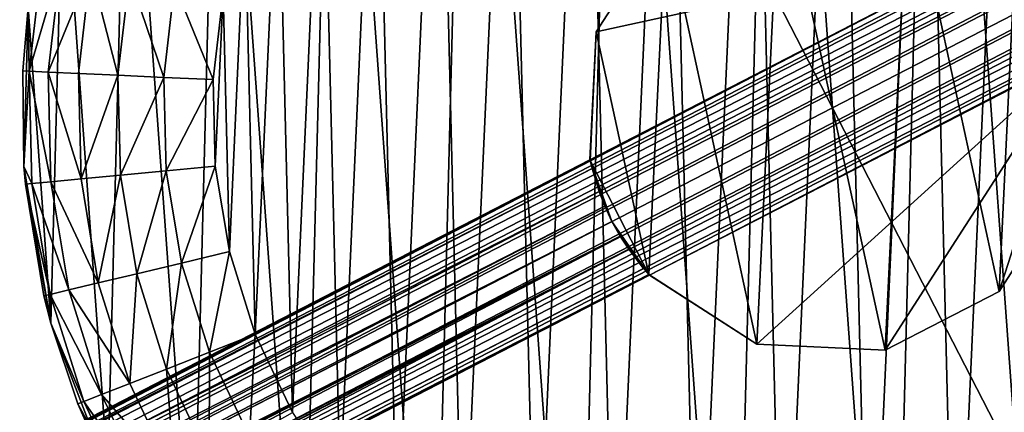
# Model space of a CAD drawing. Header units: millimetres. Extents: x -336 to 335, y 1 to 253.
# Tile 129 of 155: x 188 to 214, y 119 to 129. Entities that reach past the tile are written whole.
import ezdxf

# ---------------------------------------------------------------- set-up
doc = ezdxf.new("R2010")
doc.units = ezdxf.units.MM
doc.header["$LTSCALE"] = 25.4
doc.layers.get('0').update_dxf_attribs({"true_color": 0xff5454})

# ---------------------------------------------------------------- blocks, each defined once
blk = doc.blocks.new('COBA-ANTIQUE-III-9043.STL')
at = {"color": 39, "true_color": 0x42361f}
mesh = blk.add_polyface(dxfattribs=at)
corners = [(144.719, 252.715, 161.661), (274.215, 1.257, 161.661), (83.738, 62.238, 161.661), (335.196, 191.734, 161.661)]
mesh.append_faces([[corners[k] for k in face] for face in [(0, 1, 2), (1, 0, 3)]], dxfattribs={"vtx0": -1, "color": 39})
mesh = blk.add_polyface(dxfattribs=at)
corners = [(274.215, 1.257, 167.061), (144.719, 252.715, 167.061), (83.738, 62.238, 167.061), (335.196, 191.734, 167.061)]
mesh.append_faces([[corners[k] for k in face] for face in [(0, 1, 2), (1, 0, 3)]], dxfattribs={"vtx0": -1, "color": 39})
at = {"color": 250, "true_color": 0x262626}
mesh = blk.add_polyface(dxfattribs=at)
corners = [(214.266, 131.37, 151.661), (293.655, 172.185, 151.211), (123.731, 84.49, 150.811)]
mesh.append_faces([[corners[k] for k in face] for face in [(0, 1, 2)]], dxfattribs={"color": 250})
mesh = blk.add_polyface(dxfattribs=at)
corners = [(293.655, 172.185, 151.211), (293.854, 172.1, 150.811), (123.731, 84.49, 150.811)]
mesh.append_faces([[corners[k] for k in face] for face in [(0, 1, 2)]], dxfattribs={"color": 250})
mesh = blk.add_polyface(dxfattribs=at)
corners = [(123.731, 84.49, 150.811), (294.241, 171.899, 150.379), (123.671, 84.058, 150.379), (293.854, 172.1, 150.811)]
mesh.append_faces([[corners[k] for k in face] for face in [(0, 1, 2), (1, 0, 3)]], dxfattribs={"vtx0": -1, "color": 250})
mesh = blk.add_polyface(dxfattribs=at)
corners = [(294.241, 171.899, 150.379), (123.884, 83.87, 150.19), (123.671, 84.058, 150.379), (294.27, 171.616, 150.19)]
mesh.append_faces([[corners[k] for k in face] for face in [(0, 1, 2), (1, 0, 3)]], dxfattribs={"vtx0": -1, "color": 250})
mesh = blk.add_polyface(dxfattribs=at)
corners = [(294.27, 171.616, 150.19), (123.995, 83.755, 150.111), (123.884, 83.87, 150.19)]
mesh.append_faces([[corners[k] for k in face] for face in [(0, 1, 2)]], dxfattribs={"color": 250})
mesh = blk.add_polyface(dxfattribs=at)
corners = [(294.27, 171.616, 150.19), (124.396, 83.176, 149.961), (123.995, 83.755, 150.111)]
mesh.append_faces([[corners[k] for k in face] for face in [(0, 1, 2)]], dxfattribs={"color": 250})
mesh = blk.add_polyface(dxfattribs=at)
corners = [(294.299, 171.459, 150.111), (124.396, 83.176, 149.961), (294.27, 171.616, 150.19)]
mesh.append_faces([[corners[k] for k in face] for face in [(0, 1, 2)]], dxfattribs={"color": 250})
mesh = blk.add_polyface(dxfattribs=at)
corners = [(294.537, 170.796, 149.961), (124.396, 83.176, 149.961), (294.299, 171.459, 150.111)]
mesh.append_faces([[corners[k] for k in face] for face in [(0, 1, 2)]], dxfattribs={"color": 250})
mesh = blk.add_polyface(dxfattribs=at)
corners = [(294.537, 170.796, 149.961), (124.635, 82.513, 150.111), (124.396, 83.176, 149.961)]
mesh.append_faces([[corners[k] for k in face] for face in [(0, 1, 2)]], dxfattribs={"color": 250})
mesh = blk.add_polyface(dxfattribs=at)
corners = [(294.537, 170.796, 149.961), (124.664, 82.356, 150.19), (124.635, 82.513, 150.111)]
mesh.append_faces([[corners[k] for k in face] for face in [(0, 1, 2)]], dxfattribs={"color": 250})
mesh = blk.add_polyface(dxfattribs=at)
corners = [(294.939, 170.217, 150.111), (124.664, 82.356, 150.19), (294.537, 170.796, 149.961)]
mesh.append_faces([[corners[k] for k in face] for face in [(0, 1, 2)]], dxfattribs={"color": 250})
mesh = blk.add_polyface(dxfattribs=at)
corners = [(295.05, 170.102, 150.19), (124.664, 82.356, 150.19), (294.939, 170.217, 150.111)]
mesh.append_faces([[corners[k] for k in face] for face in [(0, 1, 2)]], dxfattribs={"color": 250})
mesh = blk.add_polyface(dxfattribs=at)
corners = [(295.05, 170.102, 150.19), (124.693, 82.073, 150.379), (124.664, 82.356, 150.19), (295.263, 169.914, 150.379)]
mesh.append_faces([[corners[k] for k in face] for face in [(0, 1, 2), (1, 0, 3)]], dxfattribs={"vtx0": -1, "color": 250})
mesh = blk.add_polyface(dxfattribs=at)
corners = [(295.203, 169.482, 150.811), (124.693, 82.073, 150.379), (295.263, 169.914, 150.379), (125.079, 81.872, 150.811)]
mesh.append_faces([[corners[k] for k in face] for face in [(0, 1, 2), (1, 0, 3)]], dxfattribs={"vtx0": -1, "color": 250})
mesh = blk.add_polyface(dxfattribs=at)
corners = [(125.279, 81.786, 151.212), (125.079, 81.872, 150.811), (295.203, 169.482, 150.811)]
mesh.append_faces([[corners[k] for k in face] for face in [(0, 1, 2)]], dxfattribs={"color": 250})
mesh = blk.add_polyface(dxfattribs=at)
corners = [(204.668, 122.602, 151.661), (125.279, 81.786, 151.212), (295.203, 169.482, 150.811)]
mesh.append_faces([[corners[k] for k in face] for face in [(0, 1, 2)]], dxfattribs={"color": 250})
mesh = blk.add_polyface(dxfattribs=at)
corners = [(204.668, 122.602, 151.661), (295.203, 169.482, 150.811), (215.823, 128.347, 151.661)]
mesh.append_faces([[corners[k] for k in face] for face in [(0, 1, 2)]], dxfattribs={"color": 250})
mesh = blk.add_polyface(dxfattribs=at)
corners = [(250.467, 100.986, 198.061), (-249.533, 152.986, 198.061), (-249.533, 100.986, 198.061), (250.467, 152.986, 198.061)]
mesh.append_faces([[corners[k] for k in face] for face in [(0, 1, 2), (1, 0, 3)]], dxfattribs={"vtx0": -1, "color": 250})
mesh = blk.add_polyface(dxfattribs=at)
corners = [(250.467, 152.986, 167.061), (-249.533, 100.986, 167.061), (-249.533, 152.986, 167.061), (250.467, 100.986, 167.061)]
mesh.append_faces([[corners[k] for k in face] for face in [(0, 1, 2), (1, 0, 3)]], dxfattribs={"vtx0": -1, "color": 250})
mesh = blk.add_polyface(dxfattribs=at)
corners = [(188.38, 129.611, 86.661), (188.98, 121.341, 86.661), (188.273, 125.446, 86.661), (189.297, 133.674, 86.661), (190.475, 117.453, 86.661), (190.989, 137.481, 86.661), (192.7, 113.931, 86.661), (193.392, 140.884, 86.661), (195.569, 110.911, 86.661), (196.412, 143.753, 86.661), (198.972, 108.508, 86.661), (199.934, 145.978, 86.661), (202.779, 106.816, 86.661), (203.822, 147.473, 86.661), (206.842, 105.899, 86.661), (207.927, 148.18, 86.661), (211.007, 105.792, 86.661), (212.091, 148.073, 86.661), (215.112, 106.499, 86.661), (216.155, 147.156, 86.661), (219, 107.994, 86.661), (219.961, 145.464, 86.661), (222.522, 110.219, 86.661), (223.365, 143.061, 86.661), (225.542, 113.088, 86.661), (226.234, 140.041, 86.661), (227.945, 116.491, 86.661), (228.458, 136.519, 86.661), (229.637, 120.298, 86.661), (229.953, 132.631, 86.661), (230.554, 124.361, 86.661), (230.661, 128.526, 86.661)]
mesh.append_faces([[corners[k] for k in face] for face in [(0, 1, 2), (30, 29, 31)]], dxfattribs={"vtx0": -1, "color": 250})
mesh.append_faces([[corners[k] for k in face] for face in [(1, 3, 4), (4, 5, 6), (6, 7, 8), (8, 9, 10), (10, 11, 12), (12, 13, 14), (14, 15, 16), (16, 17, 18), (18, 19, 20), (20, 21, 22), (22, 23, 24), (24, 25, 26), (26, 27, 28), (28, 29, 30)]], dxfattribs={"vtx0": -1, "vtx1": -1, "color": 250})
mesh.append_faces([[corners[k] for k in face] for face in [(1, 0, 3), (4, 3, 5), (6, 5, 7), (8, 7, 9), (10, 9, 11), (12, 11, 13), (14, 13, 15), (16, 15, 17), (18, 17, 19), (20, 19, 21), (22, 21, 23), (24, 23, 25), (26, 25, 27), (28, 27, 29)]], dxfattribs={"vtx0": -1, "vtx2": -1, "color": 250})
mesh = blk.add_polyface(dxfattribs=at)
corners = [(193.289, 125.455, 151.661), (193.494, 129.974, 151.661), (193.234, 127.722, 151.661), (193.66, 123.219, 151.661), (194.065, 132.168, 151.661), (194.338, 121.055, 151.661), (194.936, 134.261, 151.661), (195.31, 119.008, 151.661), (196.09, 136.212, 151.661), (196.559, 117.115, 151.661), (197.504, 137.984, 151.661), (198.058, 115.415, 151.661), (199.151, 139.542, 151.661), (199.779, 113.939, 151.661), (200.999, 140.855, 151.661), (201.689, 112.718, 151.661), (203.012, 141.899, 151.661), (203.751, 111.775, 151.661), (205.15, 142.652, 151.661), (205.923, 111.127, 151.661), (207.372, 143.1, 151.661), (208.165, 110.788, 151.661), (209.636, 143.235, 151.661), (210.432, 110.765, 151.661), (211.895, 143.054, 151.661), (212.68, 111.057, 151.661), (214.108, 142.559, 151.661), (214.866, 111.659, 151.661), (216.23, 141.762, 151.661), (216.946, 112.56, 151.661), (218.221, 140.677, 151.661), (218.881, 113.741, 151.661), (220.041, 139.325, 151.661), (220.633, 115.18, 151.661), (221.655, 137.733, 151.661), (222.168, 116.849, 151.661), (223.032, 135.933, 151.661), (223.455, 118.715, 151.661), (224.145, 133.958, 151.661), (224.47, 120.743, 151.661), (224.973, 131.847, 151.661), (225.193, 122.891, 151.661), (225.498, 129.642, 151.661), (225.609, 125.12, 151.661), (225.712, 127.385, 151.661)]
mesh.append_faces([[corners[k] for k in face] for face in [(0, 1, 2), (42, 43, 44)]], dxfattribs={"vtx0": -1, "color": 250})
mesh.append_faces([[corners[k] for k in face] for face in [(1, 3, 4), (4, 5, 6), (6, 7, 8), (8, 9, 10), (10, 11, 12), (12, 13, 14), (14, 15, 16), (16, 17, 18), (18, 19, 20), (20, 21, 22), (22, 23, 24), (24, 25, 26), (26, 27, 28), (28, 29, 30), (30, 31, 32), (32, 33, 34), (34, 35, 36), (36, 37, 38), (38, 39, 40), (40, 41, 42)]], dxfattribs={"vtx0": -1, "vtx1": -1, "color": 250})
mesh.append_faces([[corners[k] for k in face] for face in [(1, 0, 3), (4, 3, 5), (6, 5, 7), (8, 7, 9), (10, 9, 11), (12, 11, 13), (14, 13, 15), (16, 15, 17), (18, 17, 19), (20, 19, 21), (22, 21, 23), (24, 23, 25), (26, 25, 27), (28, 27, 29), (30, 29, 31), (32, 31, 33), (34, 33, 35), (36, 35, 37), (38, 37, 39), (40, 39, 41), (42, 41, 43)]], dxfattribs={"vtx0": -1, "vtx2": -1, "color": 250})
mesh = blk.add_polyface(dxfattribs=at)
corners = [(203.276, 128.968, 151.661), (214.266, 131.37, 151.661), (203.111, 125.625, 151.661), (205.097, 131.798, 151.661), (208.088, 133.338, 151.661), (211.449, 133.176, 151.661)]
mesh.append_faces([[corners[k] for k in face] for face in [(0, 1, 2), (1, 4, 5)]], dxfattribs={"vtx0": -1, "color": 250})
mesh.append_faces([[corners[k] for k in face] for face in [(1, 0, 3), (1, 3, 4)]], dxfattribs={"vtx0": -1, "vtx2": -1, "color": 250})
mesh = blk.add_polyface(dxfattribs=at)
corners = [(204.655, 122.616, 161.661), (203.276, 128.968, 161.661), (203.115, 125.607, 161.661), (205.097, 131.798, 161.661), (207.485, 120.796, 161.661), (208.088, 133.338, 161.661), (210.846, 120.634, 161.661), (211.449, 133.176, 161.661), (213.837, 122.174, 161.661), (214.278, 131.356, 161.661), (215.657, 125.004, 161.661), (215.819, 128.365, 161.661)]
mesh.append_faces([[corners[k] for k in face] for face in [(0, 1, 2), (9, 10, 11)]], dxfattribs={"vtx0": -1, "color": 250})
mesh.append_faces([[corners[k] for k in face] for face in [(1, 0, 3), (3, 4, 5), (5, 6, 7), (7, 8, 9)]], dxfattribs={"vtx0": -1, "vtx1": -1, "color": 250})
mesh.append_faces([[corners[k] for k in face] for face in [(3, 0, 4), (5, 4, 6), (7, 6, 8), (9, 8, 10)]], dxfattribs={"vtx0": -1, "vtx2": -1, "color": 250})
mesh = blk.add_polyface(dxfattribs=at)
corners = [(205.097, 131.798, 161.661), (203.276, 128.968, 151.661), (203.276, 128.968, 161.661), (205.097, 131.798, 151.661)]
mesh.append_faces([[corners[k] for k in face] for face in [(0, 1, 2), (1, 0, 3)]], dxfattribs={"vtx0": -1, "color": 250})
mesh = blk.add_polyface(dxfattribs=at)
corners = [(214.266, 131.37, 151.661), (123.731, 84.49, 150.811), (203.111, 125.625, 151.661)]
mesh.append_faces([[corners[k] for k in face] for face in [(0, 1, 2)]], dxfattribs={"color": 250})
mesh = blk.add_polyface(dxfattribs=at)
corners = [(188.747, 130.862, 147.955), (188.38, 129.611, 146.661), (188.409, 127.94, 147.955)]
mesh.append_faces([[corners[k] for k in face] for face in [(0, 1, 2)]], dxfattribs={"color": 250})
mesh = blk.add_polyface(dxfattribs=at)
corners = [(189.238, 130.77, 149.161), (188.409, 127.94, 147.955), (188.908, 127.918, 149.161), (188.747, 130.862, 147.955)]
mesh.append_faces([[corners[k] for k in face] for face in [(0, 1, 2), (1, 0, 3)]], dxfattribs={"vtx0": -1, "color": 250})
mesh = blk.add_polyface(dxfattribs=at)
corners = [(190.019, 130.624, 150.197), (188.908, 127.918, 149.161), (189.702, 127.882, 150.197), (189.238, 130.77, 149.161)]
mesh.append_faces([[corners[k] for k in face] for face in [(0, 1, 2), (1, 0, 3)]], dxfattribs={"vtx0": -1, "color": 250})
mesh = blk.add_polyface(dxfattribs=at)
corners = [(190.736, 127.835, 150.991), (190.019, 130.624, 150.197), (189.702, 127.882, 150.197), (191.037, 130.433, 150.991)]
mesh.append_faces([[corners[k] for k in face] for face in [(0, 1, 2), (1, 0, 3)]], dxfattribs={"vtx0": -1, "color": 250})
mesh = blk.add_polyface(dxfattribs=at)
corners = [(191.941, 127.78, 151.491), (191.037, 130.433, 150.991), (190.736, 127.835, 150.991), (192.222, 130.212, 151.491)]
mesh.append_faces([[corners[k] for k in face] for face in [(0, 1, 2), (1, 0, 3)]], dxfattribs={"vtx0": -1, "color": 250})
mesh = blk.add_polyface(dxfattribs=at)
corners = [(193.234, 127.722, 151.661), (192.222, 130.212, 151.491), (191.941, 127.78, 151.491), (193.494, 129.974, 151.661)]
mesh.append_faces([[corners[k] for k in face] for face in [(0, 1, 2), (1, 0, 3)]], dxfattribs={"vtx0": -1, "color": 250})
mesh = blk.add_polyface(dxfattribs=at)
corners = [(188.38, 129.611, 86.661), (188.239, 127.948, 146.661), (188.38, 129.611, 146.661)]
mesh.append_faces([[corners[k] for k in face] for face in [(0, 1, 2)]], dxfattribs={"color": 250})
mesh = blk.add_polyface(dxfattribs=at)
corners = [(188.38, 129.611, 86.661), (188.273, 125.446, 86.661), (188.239, 127.948, 146.661)]
mesh.append_faces([[corners[k] for k in face] for face in [(0, 1, 2)]], dxfattribs={"color": 250})
mesh = blk.add_polyface(dxfattribs=at)
corners = [(188.38, 129.611, 146.661), (188.239, 127.948, 146.661), (188.409, 127.94, 147.955)]
mesh.append_faces([[corners[k] for k in face] for face in [(0, 1, 2)]], dxfattribs={"color": 250})
mesh = blk.add_polyface(dxfattribs=at)
corners = [(203.276, 128.968, 151.661), (203.111, 125.625, 151.661), (203.115, 125.607, 151.906)]
mesh.append_faces([[corners[k] for k in face] for face in [(0, 1, 2)]], dxfattribs={"color": 250})
mesh = blk.add_polyface(dxfattribs=at)
corners = [(203.276, 128.968, 161.661), (203.115, 125.607, 151.906), (203.115, 125.607, 161.661), (203.276, 128.968, 151.661)]
mesh.append_faces([[corners[k] for k in face] for face in [(0, 1, 2), (1, 0, 3)]], dxfattribs={"vtx0": -1, "color": 250})
mesh = blk.add_polyface(dxfattribs=at)
corners = [(215.823, 128.347, 151.661), (207.485, 120.796, 151.661), (204.668, 122.602, 151.661), (210.846, 120.634, 151.661), (213.837, 122.174, 151.661), (215.657, 125.004, 151.661)]
mesh.append_faces([[corners[k] for k in face] for face in [(0, 1, 2), (4, 0, 5)]], dxfattribs={"vtx0": -1, "color": 250})
mesh.append_faces([[corners[k] for k in face] for face in [(1, 0, 3), (3, 0, 4)]], dxfattribs={"vtx0": -1, "vtx1": -1, "color": 250})
mesh = blk.add_polyface(dxfattribs=at)
corners = [(188.239, 127.948, 146.661), (188.273, 125.446, 86.661), (188.273, 125.446, 146.661)]
mesh.append_faces([[corners[k] for k in face] for face in [(0, 1, 2)]], dxfattribs={"color": 250})
mesh = blk.add_polyface(dxfattribs=at)
corners = [(188.239, 127.948, 146.661), (188.273, 125.446, 146.661), (188.409, 127.94, 147.955)]
mesh.append_faces([[corners[k] for k in face] for face in [(0, 1, 2)]], dxfattribs={"color": 250})
mesh = blk.add_polyface(dxfattribs=at)
corners = [(188.409, 127.94, 147.955), (188.273, 125.446, 146.661), (188.481, 125, 147.955)]
mesh.append_faces([[corners[k] for k in face] for face in [(0, 1, 2)]], dxfattribs={"color": 250})
mesh = blk.add_polyface(dxfattribs=at)
corners = [(188.978, 125.047, 149.161), (188.409, 127.94, 147.955), (188.481, 125, 147.955), (188.908, 127.918, 149.161)]
mesh.append_faces([[corners[k] for k in face] for face in [(0, 1, 2), (1, 0, 3)]], dxfattribs={"vtx0": -1, "color": 250})
mesh = blk.add_polyface(dxfattribs=at)
corners = [(189.769, 125.122, 150.197), (188.908, 127.918, 149.161), (188.978, 125.047, 149.161), (189.702, 127.882, 150.197)]
mesh.append_faces([[corners[k] for k in face] for face in [(0, 1, 2), (1, 0, 3)]], dxfattribs={"vtx0": -1, "color": 250})
mesh = blk.add_polyface(dxfattribs=at)
corners = [(189.769, 125.122, 150.197), (190.736, 127.835, 150.991), (189.702, 127.882, 150.197), (190.8, 125.22, 150.991)]
mesh.append_faces([[corners[k] for k in face] for face in [(0, 1, 2), (1, 0, 3)]], dxfattribs={"vtx0": -1, "color": 250})
mesh = blk.add_polyface(dxfattribs=at)
corners = [(190.8, 125.22, 150.991), (191.941, 127.78, 151.491), (190.736, 127.835, 150.991), (192.001, 125.333, 151.491)]
mesh.append_faces([[corners[k] for k in face] for face in [(0, 1, 2), (1, 0, 3)]], dxfattribs={"vtx0": -1, "color": 250})
mesh = blk.add_polyface(dxfattribs=at)
corners = [(192.001, 125.333, 151.491), (193.234, 127.722, 151.661), (191.941, 127.78, 151.491), (193.289, 125.455, 151.661)]
mesh.append_faces([[corners[k] for k in face] for face in [(0, 1, 2), (1, 0, 3)]], dxfattribs={"vtx0": -1, "color": 250})
mesh = blk.add_polyface(dxfattribs=at)
corners = [(203.111, 125.625, 151.661), (123.731, 84.49, 150.811), (123.777, 84.702, 151.213)]
mesh.append_faces([[corners[k] for k in face] for face in [(0, 1, 2)]], dxfattribs={"color": 250})
mesh = blk.add_polyface(dxfattribs=at)
corners = [(203.111, 125.625, 151.661), (123.777, 84.702, 151.213), (123.797, 84.78, 151.661)]
mesh.append_faces([[corners[k] for k in face] for face in [(0, 1, 2)]], dxfattribs={"color": 250})
mesh = blk.add_polyface(dxfattribs=at)
corners = [(123.777, 84.702, 152.11), (203.115, 125.607, 151.906), (123.797, 84.78, 151.661)]
mesh.append_faces([[corners[k] for k in face] for face in [(0, 1, 2)]], dxfattribs={"color": 250})
mesh = blk.add_polyface(dxfattribs=at)
corners = [(203.164, 125.396, 152.511), (203.115, 125.607, 151.906), (123.777, 84.702, 152.11)]
mesh.append_faces([[corners[k] for k in face] for face in [(0, 1, 2)]], dxfattribs={"color": 250})
mesh = blk.add_polyface(dxfattribs=at)
corners = [(203.115, 125.607, 151.906), (203.111, 125.625, 151.661), (123.797, 84.78, 151.661)]
mesh.append_faces([[corners[k] for k in face] for face in [(0, 1, 2)]], dxfattribs={"color": 250})
mesh = blk.add_polyface(dxfattribs=at)
corners = [(188.273, 125.446, 86.661), (188.311, 124.984, 146.661), (188.273, 125.446, 146.661)]
mesh.append_faces([[corners[k] for k in face] for face in [(0, 1, 2)]], dxfattribs={"color": 250})
mesh = blk.add_polyface(dxfattribs=at)
corners = [(188.273, 125.446, 86.661), (188.98, 121.341, 86.661), (188.311, 124.984, 146.661)]
mesh.append_faces([[corners[k] for k in face] for face in [(0, 1, 2)]], dxfattribs={"color": 250})
mesh = blk.add_polyface(dxfattribs=at)
corners = [(188.273, 125.446, 146.661), (188.311, 124.984, 146.661), (188.481, 125, 147.955)]
mesh.append_faces([[corners[k] for k in face] for face in [(0, 1, 2)]], dxfattribs={"color": 250})
mesh = blk.add_polyface(dxfattribs=at)
corners = [(192.401, 122.919, 151.491), (193.289, 125.455, 151.661), (192.001, 125.333, 151.491), (193.66, 123.219, 151.661)]
mesh.append_faces([[corners[k] for k in face] for face in [(0, 1, 2), (1, 0, 3)]], dxfattribs={"vtx0": -1, "color": 250})
mesh = blk.add_polyface(dxfattribs=at)
corners = [(203.115, 125.607, 161.661), (203.349, 124.791, 153.133), (203.499, 124.409, 153.303)]
mesh.append_faces([[corners[k] for k in face] for face in [(0, 1, 2)]], dxfattribs={"color": 250})
mesh = blk.add_polyface(dxfattribs=at)
corners = [(203.115, 125.607, 161.661), (203.499, 124.409, 153.303), (203.688, 124.01, 153.361)]
mesh.append_faces([[corners[k] for k in face] for face in [(0, 1, 2)]], dxfattribs={"color": 250})
mesh = blk.add_polyface(dxfattribs=at)
corners = [(203.115, 125.607, 161.661), (203.688, 124.01, 153.361), (204.655, 122.616, 161.661)]
mesh.append_faces([[corners[k] for k in face] for face in [(0, 1, 2)]], dxfattribs={"color": 250})
mesh = blk.add_polyface(dxfattribs=at)
corners = [(203.115, 125.607, 151.906), (203.164, 125.396, 152.511), (203.115, 125.607, 161.661)]
mesh.append_faces([[corners[k] for k in face] for face in [(0, 1, 2)]], dxfattribs={"color": 250})
mesh = blk.add_polyface(dxfattribs=at)
corners = [(203.115, 125.607, 161.661), (203.164, 125.396, 152.511), (203.349, 124.791, 153.133)]
mesh.append_faces([[corners[k] for k in face] for face in [(0, 1, 2)]], dxfattribs={"color": 250})
mesh = blk.add_polyface(dxfattribs=at)
corners = [(203.349, 124.791, 153.133), (123.731, 84.49, 152.511), (123.661, 83.754, 153.133), (203.164, 125.396, 152.511)]
mesh.append_faces([[corners[k] for k in face] for face in [(0, 1, 2), (1, 0, 3)]], dxfattribs={"vtx0": -1, "color": 250})
mesh = blk.add_polyface(dxfattribs=at)
corners = [(203.164, 125.396, 152.511), (123.777, 84.702, 152.11), (123.731, 84.49, 152.511)]
mesh.append_faces([[corners[k] for k in face] for face in [(0, 1, 2)]], dxfattribs={"color": 250})
mesh = blk.add_polyface(dxfattribs=at)
corners = [(190.22, 122.399, 150.197), (190.8, 125.22, 150.991), (189.769, 125.122, 150.197), (191.228, 122.639, 150.991)]
mesh.append_faces([[corners[k] for k in face] for face in [(0, 1, 2), (1, 0, 3)]], dxfattribs={"vtx0": -1, "color": 250})
mesh = blk.add_polyface(dxfattribs=at)
corners = [(191.228, 122.639, 150.991), (192.001, 125.333, 151.491), (190.8, 125.22, 150.991), (192.401, 122.919, 151.491)]
mesh.append_faces([[corners[k] for k in face] for face in [(0, 1, 2), (1, 0, 3)]], dxfattribs={"vtx0": -1, "color": 250})
mesh = blk.add_polyface(dxfattribs=at)
corners = [(188.962, 122.099, 147.955), (188.311, 124.984, 146.661), (188.796, 122.059, 146.661), (188.481, 125, 147.955)]
mesh.append_faces([[corners[k] for k in face] for face in [(0, 1, 2), (1, 0, 3)]], dxfattribs={"vtx0": -1, "color": 250})
mesh = blk.add_polyface(dxfattribs=at)
corners = [(188.311, 124.984, 146.661), (188.98, 121.341, 86.661), (188.796, 122.059, 146.661)]
mesh.append_faces([[corners[k] for k in face] for face in [(0, 1, 2)]], dxfattribs={"color": 250})
mesh = blk.add_polyface(dxfattribs=at)
corners = [(189.447, 122.215, 149.161), (188.481, 125, 147.955), (188.962, 122.099, 147.955), (188.978, 125.047, 149.161)]
mesh.append_faces([[corners[k] for k in face] for face in [(0, 1, 2), (1, 0, 3)]], dxfattribs={"vtx0": -1, "color": 250})
mesh = blk.add_polyface(dxfattribs=at)
corners = [(190.22, 122.399, 150.197), (188.978, 125.047, 149.161), (189.447, 122.215, 149.161), (189.769, 125.122, 150.197)]
mesh.append_faces([[corners[k] for k in face] for face in [(0, 1, 2), (1, 0, 3)]], dxfattribs={"vtx0": -1, "color": 250})
mesh = blk.add_polyface(dxfattribs=at)
corners = [(215.657, 125.004, 151.661), (213.837, 122.174, 161.661), (213.837, 122.174, 151.661), (215.657, 125.004, 161.661)]
mesh.append_faces([[corners[k] for k in face] for face in [(0, 1, 2), (1, 0, 3)]], dxfattribs={"vtx0": -1, "color": 250})
mesh = blk.add_polyface(dxfattribs=at)
corners = [(203.499, 124.409, 153.303), (203.349, 124.791, 153.133), (123.661, 83.754, 153.133)]
mesh.append_faces([[corners[k] for k in face] for face in [(0, 1, 2)]], dxfattribs={"color": 250})
mesh = blk.add_polyface(dxfattribs=at)
corners = [(203.499, 124.409, 153.303), (123.661, 83.754, 153.133), (123.709, 83.329, 153.3)]
mesh.append_faces([[corners[k] for k in face] for face in [(0, 1, 2)]], dxfattribs={"color": 250})
mesh = blk.add_polyface(dxfattribs=at)
corners = [(203.688, 124.01, 153.361), (203.499, 124.409, 153.303), (123.709, 83.329, 153.3)]
mesh.append_faces([[corners[k] for k in face] for face in [(0, 1, 2)]], dxfattribs={"color": 250})
mesh = blk.add_polyface(dxfattribs=at)
corners = [(203.688, 124.01, 153.361), (123.709, 83.329, 153.3), (123.861, 82.901, 153.361)]
mesh.append_faces([[corners[k] for k in face] for face in [(0, 1, 2)]], dxfattribs={"color": 250})
mesh = blk.add_polyface(dxfattribs=at)
corners = [(203.903, 123.625, 153.303), (203.688, 124.01, 153.361), (123.861, 82.901, 153.361)]
mesh.append_faces([[corners[k] for k in face] for face in [(0, 1, 2)]], dxfattribs={"color": 250})
mesh = blk.add_polyface(dxfattribs=at)
corners = [(203.688, 124.01, 153.361), (203.903, 123.625, 153.303), (204.655, 122.616, 161.661)]
mesh.append_faces([[corners[k] for k in face] for face in [(0, 1, 2)]], dxfattribs={"color": 250})
mesh = blk.add_polyface(dxfattribs=at)
corners = [(203.903, 123.625, 153.303), (123.861, 82.901, 153.361), (124.121, 82.528, 153.3)]
mesh.append_faces([[corners[k] for k in face] for face in [(0, 1, 2)]], dxfattribs={"color": 250})
mesh = blk.add_polyface(dxfattribs=at)
corners = [(204.127, 123.28, 153.133), (203.903, 123.625, 153.303), (124.121, 82.528, 153.3)]
mesh.append_faces([[corners[k] for k in face] for face in [(0, 1, 2)]], dxfattribs={"color": 250})
mesh = blk.add_polyface(dxfattribs=at)
corners = [(203.903, 123.625, 153.303), (204.127, 123.28, 153.133), (204.655, 122.616, 161.661)]
mesh.append_faces([[corners[k] for k in face] for face in [(0, 1, 2)]], dxfattribs={"color": 250})
mesh = blk.add_polyface(dxfattribs=at)
corners = [(204.127, 123.28, 153.133), (124.121, 82.528, 153.3), (124.439, 82.242, 153.133)]
mesh.append_faces([[corners[k] for k in face] for face in [(0, 1, 2)]], dxfattribs={"color": 250})
mesh = blk.add_polyface(dxfattribs=at)
corners = [(125.079, 81.872, 152.511), (204.127, 123.28, 153.133), (124.439, 82.242, 153.133), (204.512, 122.779, 152.511)]
mesh.append_faces([[corners[k] for k in face] for face in [(0, 1, 2), (1, 0, 3)]], dxfattribs={"vtx0": -1, "color": 250})
mesh = blk.add_polyface(dxfattribs=at)
corners = [(193.133, 120.583, 151.491), (193.66, 123.219, 151.661), (192.401, 122.919, 151.491), (194.338, 121.055, 151.661)]
mesh.append_faces([[corners[k] for k in face] for face in [(0, 1, 2), (1, 0, 3)]], dxfattribs={"vtx0": -1, "color": 250})
mesh = blk.add_polyface(dxfattribs=at)
corners = [(204.127, 123.28, 153.133), (204.512, 122.779, 152.511), (204.655, 122.616, 161.661)]
mesh.append_faces([[corners[k] for k in face] for face in [(0, 1, 2)]], dxfattribs={"color": 250})
mesh = blk.add_polyface(dxfattribs=at)
corners = [(192.01, 120.143, 150.991), (192.401, 122.919, 151.491), (191.228, 122.639, 150.991), (193.133, 120.583, 151.491)]
mesh.append_faces([[corners[k] for k in face] for face in [(0, 1, 2), (1, 0, 3)]], dxfattribs={"vtx0": -1, "color": 250})
mesh = blk.add_polyface(dxfattribs=at)
corners = [(125.079, 81.872, 152.511), (204.655, 122.616, 151.906), (204.512, 122.779, 152.511)]
mesh.append_faces([[corners[k] for k in face] for face in [(0, 1, 2)]], dxfattribs={"color": 250})
mesh = blk.add_polyface(dxfattribs=at)
corners = [(125.079, 81.872, 152.511), (125.279, 81.786, 152.109), (204.655, 122.616, 151.906)]
mesh.append_faces([[corners[k] for k in face] for face in [(0, 1, 2)]], dxfattribs={"color": 250})
mesh = blk.add_polyface(dxfattribs=at)
corners = [(125.279, 81.786, 152.109), (204.668, 122.602, 151.661), (204.655, 122.616, 151.906)]
mesh.append_faces([[corners[k] for k in face] for face in [(0, 1, 2)]], dxfattribs={"color": 250})
mesh = blk.add_polyface(dxfattribs=at)
corners = [(191.046, 119.765, 150.197), (191.228, 122.639, 150.991), (190.22, 122.399, 150.197), (192.01, 120.143, 150.991)]
mesh.append_faces([[corners[k] for k in face] for face in [(0, 1, 2), (1, 0, 3)]], dxfattribs={"vtx0": -1, "color": 250})
mesh = blk.add_polyface(dxfattribs=at)
corners = [(204.512, 122.779, 152.511), (204.655, 122.616, 151.906), (204.655, 122.616, 161.661)]
mesh.append_faces([[corners[k] for k in face] for face in [(0, 1, 2)]], dxfattribs={"color": 250})
mesh = blk.add_polyface(dxfattribs=at)
corners = [(204.655, 122.616, 151.906), (204.668, 122.602, 151.661), (207.485, 120.796, 151.661)]
mesh.append_faces([[corners[k] for k in face] for face in [(0, 1, 2)]], dxfattribs={"color": 250})
mesh = blk.add_polyface(dxfattribs=at)
corners = [(207.485, 120.796, 161.661), (204.655, 122.616, 151.906), (207.485, 120.796, 151.661), (204.655, 122.616, 161.661)]
mesh.append_faces([[corners[k] for k in face] for face in [(0, 1, 2), (1, 0, 3)]], dxfattribs={"vtx0": -1, "color": 250})
mesh = blk.add_polyface(dxfattribs=at)
corners = [(125.279, 81.786, 152.109), (125.353, 81.757, 151.661), (204.668, 122.602, 151.661)]
mesh.append_faces([[corners[k] for k in face] for face in [(0, 1, 2)]], dxfattribs={"color": 250})
mesh = blk.add_polyface(dxfattribs=at)
corners = [(125.353, 81.757, 151.661), (125.279, 81.786, 151.212), (204.668, 122.602, 151.661)]
mesh.append_faces([[corners[k] for k in face] for face in [(0, 1, 2)]], dxfattribs={"color": 250})
mesh = blk.add_polyface(dxfattribs=at)
corners = [(191.046, 119.765, 150.197), (189.447, 122.215, 149.161), (190.306, 119.475, 149.161), (190.22, 122.399, 150.197)]
mesh.append_faces([[corners[k] for k in face] for face in [(0, 1, 2), (1, 0, 3)]], dxfattribs={"vtx0": -1, "color": 250})
mesh = blk.add_polyface(dxfattribs=at)
corners = [(188.962, 122.099, 147.955), (188.796, 122.059, 146.661), (188.98, 121.341, 146.661)]
mesh.append_faces([[corners[k] for k in face] for face in [(0, 1, 2)]], dxfattribs={"color": 250})
mesh = blk.add_polyface(dxfattribs=at)
corners = [(190.306, 119.475, 149.161), (188.962, 122.099, 147.955), (189.841, 119.293, 147.955), (189.447, 122.215, 149.161)]
mesh.append_faces([[corners[k] for k in face] for face in [(0, 1, 2), (1, 0, 3)]], dxfattribs={"vtx0": -1, "color": 250})
mesh = blk.add_polyface(dxfattribs=at)
corners = [(188.962, 122.099, 147.955), (188.98, 121.341, 146.661), (189.841, 119.293, 147.955)]
mesh.append_faces([[corners[k] for k in face] for face in [(0, 1, 2)]], dxfattribs={"color": 250})
mesh = blk.add_polyface(dxfattribs=at)
corners = [(213.837, 122.174, 161.661), (210.846, 120.634, 151.661), (213.837, 122.174, 151.661), (210.846, 120.634, 161.661)]
mesh.append_faces([[corners[k] for k in face] for face in [(0, 1, 2), (1, 0, 3)]], dxfattribs={"vtx0": -1, "color": 250})
mesh = blk.add_polyface(dxfattribs=at)
corners = [(188.796, 122.059, 146.661), (188.98, 121.341, 86.661), (188.98, 121.341, 146.661)]
mesh.append_faces([[corners[k] for k in face] for face in [(0, 1, 2)]], dxfattribs={"color": 250})
mesh = blk.add_polyface(dxfattribs=at)
corners = [(188.98, 121.341, 86.661), (190.475, 117.453, 86.661), (189.683, 119.231, 146.661)]
mesh.append_faces([[corners[k] for k in face] for face in [(0, 1, 2)]], dxfattribs={"color": 250})
mesh = blk.add_polyface(dxfattribs=at)
corners = [(188.98, 121.341, 86.661), (189.683, 119.231, 146.661), (188.98, 121.341, 146.661)]
mesh.append_faces([[corners[k] for k in face] for face in [(0, 1, 2)]], dxfattribs={"color": 250})
mesh = blk.add_polyface(dxfattribs=at)
corners = [(188.98, 121.341, 146.661), (189.683, 119.231, 146.661), (189.841, 119.293, 147.955)]
mesh.append_faces([[corners[k] for k in face] for face in [(0, 1, 2)]], dxfattribs={"color": 250})
mesh = blk.add_polyface(dxfattribs=at)
corners = [(194.183, 118.372, 151.491), (194.338, 121.055, 151.661), (193.133, 120.583, 151.491), (195.31, 119.008, 151.661)]
mesh.append_faces([[corners[k] for k in face] for face in [(0, 1, 2), (1, 0, 3)]], dxfattribs={"vtx0": -1, "color": 250})
mesh = blk.add_polyface(dxfattribs=at)
corners = [(193.132, 117.78, 150.991), (193.133, 120.583, 151.491), (192.01, 120.143, 150.991), (194.183, 118.372, 151.491)]
mesh.append_faces([[corners[k] for k in face] for face in [(0, 1, 2), (1, 0, 3)]], dxfattribs={"vtx0": -1, "color": 250})
mesh = blk.add_polyface(dxfattribs=at)
corners = [(210.846, 120.634, 161.661), (207.485, 120.796, 151.661), (210.846, 120.634, 151.661), (207.485, 120.796, 161.661)]
mesh.append_faces([[corners[k] for k in face] for face in [(0, 1, 2), (1, 0, 3)]], dxfattribs={"vtx0": -1, "color": 250})
mesh = blk.add_polyface(dxfattribs=at)
corners = [(192.23, 117.272, 150.197), (192.01, 120.143, 150.991), (191.046, 119.765, 150.197), (193.132, 117.78, 150.991)]
mesh.append_faces([[corners[k] for k in face] for face in [(0, 1, 2), (1, 0, 3)]], dxfattribs={"vtx0": -1, "color": 250})
mesh = blk.add_polyface(dxfattribs=at)
corners = [(192.23, 117.272, 150.197), (190.306, 119.475, 149.161), (191.538, 116.882, 149.161), (191.046, 119.765, 150.197)]
mesh.append_faces([[corners[k] for k in face] for face in [(0, 1, 2), (1, 0, 3)]], dxfattribs={"vtx0": -1, "color": 250})
mesh = blk.add_polyface(dxfattribs=at)
corners = [(189.841, 119.293, 147.955), (189.683, 119.231, 146.661), (191.103, 116.636, 147.955)]
mesh.append_faces([[corners[k] for k in face] for face in [(0, 1, 2)]], dxfattribs={"color": 250})
mesh = blk.add_polyface(dxfattribs=at)
corners = [(191.538, 116.882, 149.161), (189.841, 119.293, 147.955), (191.103, 116.636, 147.955), (190.306, 119.475, 149.161)]
mesh.append_faces([[corners[k] for k in face] for face in [(0, 1, 2), (1, 0, 3)]], dxfattribs={"vtx0": -1, "color": 250})
mesh = blk.add_polyface(dxfattribs=at)
corners = [(189.683, 119.231, 146.661), (190.475, 117.453, 86.661), (190.475, 117.453, 146.661)]
mesh.append_faces([[corners[k] for k in face] for face in [(0, 1, 2)]], dxfattribs={"color": 250})
mesh = blk.add_polyface(dxfattribs=at)
corners = [(189.683, 119.231, 146.661), (190.475, 117.453, 146.661), (191.103, 116.636, 147.955)]
mesh.append_faces([[corners[k] for k in face] for face in [(0, 1, 2)]], dxfattribs={"color": 250})

msp = doc.modelspace()

# ---------------------------------------------------------------- block references
at = {"color": 0}
msp.add_blockref('COBA-ANTIQUE-III-9043.STL', (0, 0), dxfattribs=at)

doc.saveas('drawing.dxf')
